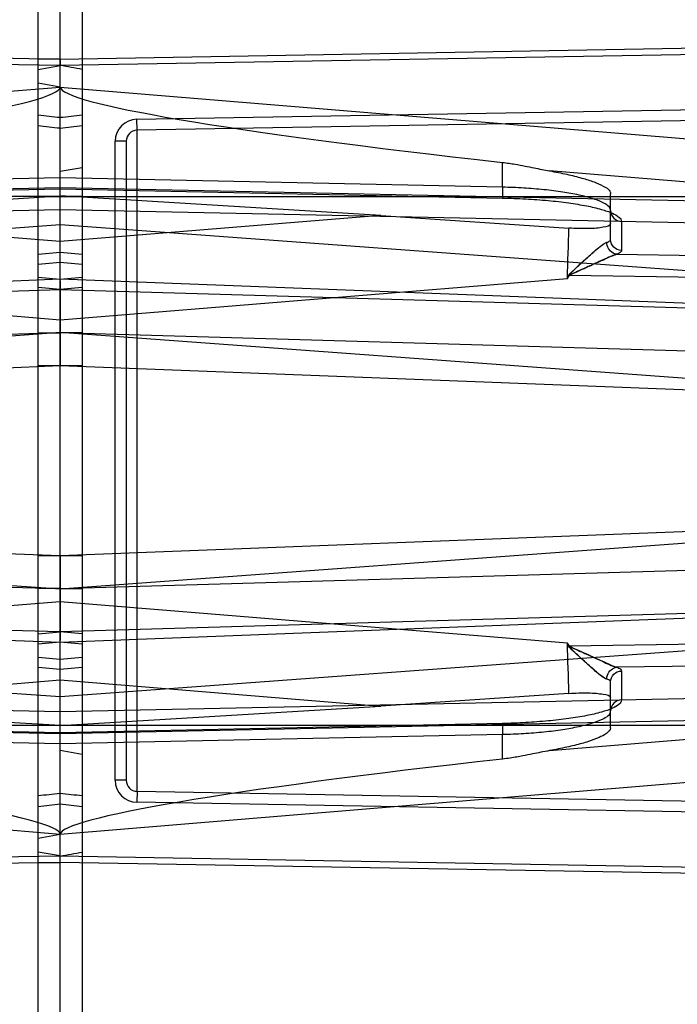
# Model space of a CAD drawing. Header units: millimetres. Extents: x 0 to 297, y 0 to 210.
# Tile 76 of 256: x 147.346 to 147.496, y 92.753 to 92.977. Entities that reach past the tile are written whole.
import ezdxf

# ---------------------------------------------------------------- set-up
doc = ezdxf.new("R2010")
doc.units = ezdxf.units.MM
doc.header["$LTSCALE"] = 16.335
doc.layers.get('0').update_dxf_attribs({"linetype": 'CONTINUOUS'})
for name, color, linetype in [('01_GLOBAL', 7, 'CONTINUOUS'), ('INTFCLR_1', 7, 'CONTINUOUS'), ('INTFCLR_144815', 7, 'CONTINUOUS'), ('INTFCLR_72935', 7, 'CONTINUOUS')]:
    doc.layers.add(name, color=color, linetype=linetype)

msp = doc.modelspace()

# ---------------------------------------------------------------- linework, layer by layer
at = {"color": 7, "linetype": 'Continuous'}
msp.add_circle((148.0808, 92.11646), 1.9, dxfattribs=at)
at = {"color": 9, "linetype": 'Continuous'}
msp.add_arc((148.0808, 92.11646), 1.87565, 92.96745, 177.03255, dxfattribs=at)
at = {"layer": '01_GLOBAL', "color": 7, "linetype": 'Continuous'}
msp.add_circle((148.0808, 92.11646), 1.925, dxfattribs=at)
at = {"layer": 'INTFCLR_1', "color": 6, "linetype": 'Continuous'}
for p, q in [((147.35066, 92.47704), (147.35066, 93.32617)), ((147.35566, 92.96781), (147.35566, 93.3266)), ((147.35566, 92.4716), (147.35566, 92.96631)), ((147.35566, 92.96145), (147.35066, 92.96233)), ((147.42849, 92.93229), (147.35566, 92.93671)), ((147.42849, 92.93229), (147.47119, 92.92944)), ((147.35566, 92.92162), (147.35066, 92.92119)), ((147.35566, 92.91344), (147.35566, 92.91744)), ((147.35566, 92.90657), (147.35566, 92.91344)), ((147.35566, 92.91206), (147.35566, 92.91012)), ((147.35566, 92.89812), (147.35566, 92.90657)), ((147.35566, 92.84664), (147.35566, 92.85509)), ((147.35566, 92.83977), (147.35566, 92.84664)), ((147.35566, 92.84416), (147.35566, 92.84208)), ((147.35566, 92.83577), (147.35566, 92.83977)), ((147.35066, 92.83202), (147.35566, 92.83159)), ((147.47119, 92.82377), (147.42849, 92.82092)), ((147.35566, 92.8165), (147.42849, 92.82092)), ((147.35566, 92.79175), (147.35066, 92.79087))]:
    msp.add_line(p, q, dxfattribs=at)
at = {"layer": 'INTFCLR_1', "color": 9, "linetype": 'Continuous'}
for p, q in [((147.35566, 92.96781), (147.54407, 92.9711)), ((147.5441, 92.9696), (147.35566, 92.96631)), ((147.35566, 92.96781), (147.35066, 92.96781)), ((147.35066, 92.96543), (147.35566, 92.96631)), ((147.35566, 92.96145), (147.52337, 92.94759)), ((147.37308, 92.95415), (147.5504, 92.95724)), ((147.37312, 92.95165), (147.37308, 92.95415)), ((147.59028, 92.95544), (147.37312, 92.95165)), ((147.37312, 92.80156), (147.37312, 92.95165)), ((147.36816, 92.80406), (147.36816, 92.94915)), ((147.37066, 92.94915), (147.36816, 92.94915)), ((147.37066, 92.94915), (147.37066, 92.80406)), ((147.4561, 92.93871), (147.4561, 92.94433)), ((147.52284, 92.93778), (147.4668, 92.94241)), ((147.4561, 92.93871), (147.35566, 92.9408)), ((147.52575, 92.93501), (147.35566, 92.93855)), ((147.35566, 92.93834), (147.4561, 92.93625)), ((147.4561, 92.93871), (147.45609, 92.93621)), ((147.35066, 92.9366), (147.6154, 92.9366)), ((147.45609, 92.93621), (147.4561, 92.93625)), ((147.48066, 92.9268), (147.48066, 92.93723)), ((147.35566, 92.93363), (147.52575, 92.93009)), ((147.42849, 92.93229), (147.35566, 92.92636)), ((147.35566, 92.93023), (147.50002, 92.91963)), ((147.48312, 92.93092), (147.48312, 92.92433)), ((147.35066, 92.92354), (147.35566, 92.92397)), ((147.48206, 92.92347), (147.52575, 92.92283)), ((147.35066, 92.91825), (147.35566, 92.91781)), ((147.35566, 92.90862), (147.47084, 92.918)), ((147.51799, 92.91156), (147.35566, 92.91781)), ((147.47084, 92.918), (147.47126, 92.91879)), ((147.47084, 92.918), (147.47136, 92.91871)), ((147.47136, 92.91871), (147.52575, 92.91791)), ((147.35566, 92.91547), (147.35066, 92.9159)), ((147.35566, 92.91547), (147.51135, 92.91091)), ((147.35066, 92.90563), (147.35566, 92.90563)), ((147.50002, 92.89511), (147.35566, 92.90571)), ((147.50915, 92.90113), (147.35566, 92.90563)), ((147.35566, 92.89812), (147.35066, 92.89812)), ((147.54301, 92.8909), (147.35566, 92.89812)), ((147.35566, 92.85509), (147.54301, 92.86231)), ((147.35566, 92.8475), (147.50002, 92.8581)), ((147.35066, 92.85509), (147.35566, 92.85509)), ((147.35066, 92.85509), (147.35566, 92.85509)), ((147.35566, 92.84758), (147.50915, 92.85207)), ((147.35566, 92.84758), (147.35066, 92.84758)), ((147.47084, 92.83521), (147.35566, 92.84459)), ((147.51135, 92.8423), (147.35566, 92.83773)), ((147.35566, 92.83539), (147.51799, 92.84165)), ((147.35066, 92.8373), (147.35566, 92.83773)), ((147.35566, 92.83539), (147.35066, 92.83496)), ((147.47136, 92.8345), (147.47084, 92.83521)), ((147.47126, 92.83442), (147.47084, 92.83521)), ((147.52575, 92.8353), (147.47136, 92.8345)), ((147.50002, 92.83357), (147.35566, 92.82297)), ((147.35566, 92.82924), (147.35066, 92.82967)), ((147.52575, 92.83037), (147.48206, 92.82973)), ((147.48312, 92.82887), (147.48312, 92.82229)), ((147.35566, 92.82685), (147.42849, 92.82092)), ((147.48066, 92.81598), (147.48066, 92.82641)), ((147.52575, 92.82312), (147.35566, 92.81958)), ((147.35566, 92.81466), (147.52575, 92.81819)), ((147.35066, 92.8166), (147.6154, 92.8166)), ((147.4561, 92.81696), (147.35566, 92.81487)), ((147.4561, 92.81696), (147.45609, 92.817)), ((147.45609, 92.817), (147.4561, 92.8145)), ((147.4668, 92.8108), (147.52284, 92.81543)), ((147.35566, 92.81241), (147.4561, 92.8145)), ((147.4561, 92.80888), (147.4561, 92.8145)), ((147.52337, 92.80562), (147.35566, 92.79175)), ((147.37066, 92.80406), (147.36816, 92.80406)), ((147.37312, 92.80156), (147.37308, 92.79906)), ((147.37312, 92.80156), (147.59028, 92.79777)), ((147.5504, 92.79597), (147.37308, 92.79906)), ((147.35566, 92.7869), (147.35066, 92.78778)), ((147.35566, 92.7869), (147.5441, 92.78361)), ((147.35066, 92.7854), (147.35566, 92.7854)), ((147.54407, 92.78211), (147.35566, 92.7854))]:
    msp.add_line(p, q, dxfattribs=at)
at = {"layer": 'INTFCLR_1', "color": 7, "linetype": 'Continuous'}
for p, q in [((147.35566, 92.96781), (147.35566, 92.96631)), ((147.47102, 92.91849), (147.47098, 92.91843)), ((147.47126, 92.91879), (147.47136, 92.91871)), ((147.47098, 92.83478), (147.47102, 92.83471)), ((147.47136, 92.8345), (147.47126, 92.83442))]:
    msp.add_line(p, q, dxfattribs=at)
at = {"layer": 'INTFCLR_1', "color": 6, "linetype": 'Continuous'}
for centre, radius, start, end in [((147.35566, 92.8766), 0.30173, 270, 90), ((147.35566, 92.8766), 0.28675, 270, 90), ((148.00028, 92.9136), 0.64461, 179.93906, 180.0622), ((146.77658, 92.90792), 0.57908, 359.88875, 0.1122), ((146.76471, 92.84642), 0.59095, 359.88876, 0.1122), ((148.09653, 92.84036), 0.74086, 179.93897, 180.06211)]:
    msp.add_arc(centre, radius, start, end, dxfattribs=at)
at = {"layer": 'INTFCLR_1', "color": 9, "linetype": 'Continuous'}
for centre, radius, start, end in [((147.35566, 92.8766), 0.21078, 22.4933, 90), ((147.22872, 91.85804), 1.10378, 83.39571, 83.65692), ((147.37316, 92.94915), 0.005, 91, 180), ((147.20798, 91.62897), 1.33132, 83.63122, 83.84769), ((147.37316, 92.94915), 0.0025, 91, 180), ((144.16097, 93.02503), 3.3116, 358.14777, 358.3458), ((144.16097, 92.72817), 3.3116, 1.6542, 1.85223), ((147.37316, 92.80406), 0.005, 180, 269), ((147.37316, 92.80406), 0.0025, 180, 269), ((147.20798, 94.12424), 1.33132, 276.15231, 276.36878), ((147.22872, 93.89517), 1.10378, 276.34308, 276.60429), ((147.35566, 92.8766), 0.21078, 270, 337.5067)]:
    msp.add_arc(centre, radius, start, end, dxfattribs=at)
at = {"layer": 'INTFCLR_1', "color": 6, "linetype": 'Continuous'}
for centre, major_axis, start_param, end_param in [((147.54671, 92.94569), (0.19104, -0.01581), -3.137276, -2.060622), ((147.54671, 92.80752), (0.19104, 0.01581), 2.060622, 3.137276)]:
    msp.add_ellipse(centre, major_axis=major_axis, ratio=0.052166, start_param=start_param, end_param=end_param, dxfattribs=at)
for points, knots in [([(147.35566, 93.06833), (147.35755, 93.06841), (147.36131, 93.06851), (147.36696, 93.0685), (147.37261, 93.06833), (147.37825, 93.06798), (147.38388, 93.06748), (147.38949, 93.0668), (147.39508, 93.06596), (147.40064, 93.06496), (147.40617, 93.06379), (147.41166, 93.06246), (147.41711, 93.06097), (147.42251, 93.05932), (147.42787, 93.05751), (147.43317, 93.05555), (147.4384, 93.05342), (147.44358, 93.05115), (147.44868, 93.04872), (147.45371, 93.04615), (147.45867, 93.04342), (147.46354, 93.04055), (147.46832, 93.03754), (147.47301, 93.03439), (147.47761, 93.03111), (147.48211, 93.02768), (147.48651, 93.02413), (147.4908, 93.02045), (147.49498, 93.01665), (147.49905, 93.01272), (147.50299, 93.00867), (147.50682, 93.00451), (147.51053, 93.00024), (147.5141, 92.99586), (147.51755, 92.99138), (147.52086, 92.9868), (147.52404, 92.98212), (147.52708, 92.97735), (147.52997, 92.9725), (147.53272, 92.96756), (147.53533, 92.96254), (147.53778, 92.95745), (147.54009, 92.95228), (147.54224, 92.94705), (147.54424, 92.94176), (147.54546, 92.9382), (147.54605, 92.93641)], [0, 0, 0, 0, 0.022721, 0.045441, 0.068161, 0.090882, 0.113602, 0.136322, 0.159043, 0.181763, 0.204484, 0.227205, 0.249927, 0.272648, 0.295371, 0.318093, 0.340816, 0.36354, 0.386264, 0.408989, 0.431714, 0.454441, 0.477167, 0.499895, 0.522623, 0.545352, 0.56808, 0.59081, 0.613539, 0.636269, 0.658999, 0.68173, 0.704461, 0.727193, 0.749925, 0.772657, 0.79539, 0.818123, 0.840856, 0.86359, 0.886324, 0.909059, 0.931794, 0.954529, 0.977264, 1, 1, 1, 1]), ([(147.35566, 93.0629), (147.35938, 93.06305), (147.36682, 93.06313), (147.37796, 93.06259), (147.38908, 93.06137), (147.40015, 93.05949), (147.41113, 93.05693), (147.42176, 93.05375), (147.43216, 93.04997), (147.44232, 93.04558), (147.45236, 93.04051), (147.46208, 93.03483), (147.47143, 93.02859), (147.48039, 93.02179), (147.48891, 93.01447), (147.49698, 93.00666), (147.50456, 92.99837), (147.51162, 92.98965), (147.51814, 92.98052), (147.5241, 92.97103), (147.52948, 92.96119), (147.53426, 92.95106), (147.53841, 92.94066), (147.54194, 92.93004), (147.54482, 92.91922), (147.54704, 92.90825), (147.54861, 92.89717), (147.54951, 92.88601), (147.54974, 92.87484), (147.5493, 92.86368), (147.54819, 92.85258), (147.54643, 92.84156), (147.54401, 92.83067), (147.54094, 92.81994), (147.53724, 92.80942), (147.53291, 92.79914), (147.52799, 92.78914), (147.52248, 92.77947), (147.51641, 92.77014), (147.5098, 92.7612), (147.50267, 92.75268), (147.49505, 92.74459), (147.48696, 92.73698), (147.47844, 92.72987), (147.46951, 92.72327), (147.46021, 92.71722), (147.45057, 92.71174), (147.44063, 92.70685), (147.43065, 92.70265), (147.42093, 92.6992), (147.4119, 92.69653), (147.40372, 92.69454), (147.39644, 92.69308), (147.38952, 92.69197), (147.38237, 92.69108), (147.37442, 92.69042), (147.36542, 92.69008), (147.35906, 92.69017), (147.35566, 92.69031)], [0, 0, 0, 0, 0.018566, 0.037132, 0.055691, 0.074356, 0.093202, 0.111924, 0.12973, 0.148427, 0.167158, 0.185896, 0.204584, 0.223281, 0.241996, 0.260657, 0.279346, 0.298035, 0.316682, 0.335317, 0.35398, 0.372624, 0.391243, 0.409858, 0.428475, 0.447098, 0.465725, 0.484342, 0.50294, 0.521509, 0.540073, 0.558633, 0.577195, 0.595759, 0.614321, 0.632871, 0.651401, 0.669918, 0.688446, 0.706933, 0.725409, 0.743895, 0.762392, 0.780831, 0.799318, 0.817787, 0.836209, 0.854658, 0.873037, 0.890275, 0.906152, 0.920038, 0.932284, 0.943224, 0.955013, 0.968247, 0.983039, 1, 1, 1, 1]), ([(147.4561, 92.94433), (147.45661, 92.94427), (147.45757, 92.94415), (147.45928, 92.94389), (147.46116, 92.94354), (147.46377, 92.94301), (147.46562, 92.94262), (147.4668, 92.94241)], [0, 0, 0, 0, 0.141014, 0.266406, 0.478354, 0.670115, 1, 1, 1, 1]), ([(147.4668, 92.94241), (147.46747, 92.94229), (147.46877, 92.94205), (147.47067, 92.94165), (147.47244, 92.94124), (147.47407, 92.94081), (147.47554, 92.94037), (147.4772, 92.9398), (147.47892, 92.93906), (147.48066, 92.93804), (147.48066, 92.93723)], [0, 0, 0, 0, 0.135115, 0.263536, 0.384173, 0.496034, 0.598182, 0.689859, 0.839224, 1, 1, 1, 1]), ([(147.48066, 92.93044), (147.48066, 92.92982), (147.47894, 92.9296), (147.4774, 92.92937), (147.47547, 92.92929), (147.4734, 92.92931), (147.47193, 92.92938), (147.47119, 92.92944)], [0, 0, 0, 0, 0.192879, 0.351609, 0.547395, 0.768356, 1, 1, 1, 1]), ([(147.47119, 92.82377), (147.47193, 92.82382), (147.47339, 92.8239), (147.47546, 92.82391), (147.47738, 92.82384), (147.47893, 92.82361), (147.48066, 92.8234), (147.48066, 92.82277)], [0, 0, 0, 0, 0.231038, 0.450624, 0.646121, 0.805528, 1, 1, 1, 1]), ([(147.54605, 92.8168), (147.54546, 92.81501), (147.54424, 92.81144), (147.54224, 92.80615), (147.54009, 92.80092), (147.53778, 92.79576), (147.53533, 92.79067), (147.53272, 92.78565), (147.52997, 92.78071), (147.52708, 92.77585), (147.52404, 92.77108), (147.52086, 92.76641), (147.51755, 92.76183), (147.5141, 92.75734), (147.51053, 92.75297), (147.50682, 92.74869), (147.50299, 92.74453), (147.49905, 92.74049), (147.49498, 92.73656), (147.4908, 92.73276), (147.48651, 92.72908), (147.48211, 92.72552), (147.47761, 92.7221), (147.47301, 92.71881), (147.46832, 92.71566), (147.46354, 92.71265), (147.45867, 92.70978), (147.45371, 92.70706), (147.44868, 92.70448), (147.44358, 92.70206), (147.4384, 92.69978), (147.43317, 92.69766), (147.42787, 92.6957), (147.42251, 92.69389), (147.41711, 92.69223), (147.41166, 92.69074), (147.40617, 92.68941), (147.40064, 92.68825), (147.39508, 92.68724), (147.38949, 92.68641), (147.38388, 92.68573), (147.37825, 92.68522), (147.37261, 92.68488), (147.36696, 92.68471), (147.36131, 92.6847), (147.35755, 92.6848), (147.35566, 92.68488)], [0, 0, 0, 0, 0.022736, 0.045471, 0.068206, 0.090941, 0.113676, 0.13641, 0.159144, 0.181877, 0.20461, 0.227343, 0.250076, 0.272807, 0.295539, 0.31827, 0.341001, 0.363731, 0.386461, 0.409191, 0.43192, 0.454648, 0.477377, 0.500105, 0.522833, 0.545559, 0.568286, 0.591011, 0.613736, 0.63646, 0.659184, 0.681907, 0.704629, 0.727352, 0.750073, 0.772795, 0.795516, 0.818237, 0.840957, 0.863678, 0.886398, 0.909118, 0.931839, 0.954559, 0.977279, 1, 1, 1, 1]), ([(147.48066, 92.81598), (147.48066, 92.81544), (147.47961, 92.81452), (147.47787, 92.81366), (147.47594, 92.81295), (147.47408, 92.8124), (147.47244, 92.81197), (147.47067, 92.81156), (147.46877, 92.81116), (147.46747, 92.81092), (147.4668, 92.8108)], [0, 0, 0, 0, 0.10587, 0.231307, 0.402919, 0.504833, 0.616526, 0.737023, 0.865239, 1, 1, 1, 1]), ([(147.4668, 92.8108), (147.46613, 92.81068), (147.46486, 92.81043), (147.46284, 92.81001), (147.46103, 92.80964), (147.45931, 92.80933), (147.45777, 92.80908), (147.45668, 92.80894), (147.4561, 92.80888)], [0, 0, 0, 0, 0.186288, 0.35712, 0.570042, 0.696653, 0.838694, 1, 1, 1, 1])]:
    msp.add_open_spline(points, degree=3, knots=knots, dxfattribs=at)
at = {"layer": 'INTFCLR_1', "color": 9, "linetype": 'Continuous'}
for points, knots in [([(147.48066, 92.93338), (147.48066, 92.93426), (147.47877, 92.93536), (147.47637, 92.93623), (147.47328, 92.93701), (147.46962, 92.93766), (147.46542, 92.93818), (147.46086, 92.93854), (147.45771, 92.93867), (147.4561, 92.93871)], [0, 0, 0, 0, 0.102649, 0.196925, 0.319271, 0.466118, 0.632529, 0.812643, 1, 1, 1, 1]), ([(147.4561, 92.93625), (147.45787, 92.93621), (147.46133, 92.93608), (147.46635, 92.93572), (147.47097, 92.9352), (147.47501, 92.93454), (147.47834, 92.9338), (147.48084, 92.93294), (147.48247, 92.93214), (147.48312, 92.93128), (147.48312, 92.93092)], [0, 0, 0, 0, 0.18805, 0.368753, 0.535576, 0.682578, 0.804721, 0.898284, 0.961792, 1, 1, 1, 1]), ([(147.48066, 92.93338), (147.48066, 92.93276), (147.48119, 92.93146), (147.48249, 92.93093), (147.48312, 92.93092)], [0, 0, 0, 0, 0.497318, 1, 1, 1, 1]), ([(147.47981, 92.9262), (147.47994, 92.92624), (147.48025, 92.92635), (147.48066, 92.92658), (147.48066, 92.9268)], [0, 0, 0, 0, 0.372137, 1, 1, 1, 1]), ([(147.48312, 92.92433), (147.48249, 92.92435), (147.48119, 92.92487), (147.48066, 92.92617), (147.48066, 92.9268)], [0, 0, 0, 0, 0.502682, 1, 1, 1, 1]), ([(147.48206, 92.92347), (147.48176, 92.9235), (147.48055, 92.92386), (147.47978, 92.92526), (147.47981, 92.9262)], [0, 0, 0, 0, 0.238213, 1, 1, 1, 1]), ([(147.48312, 92.92433), (147.48312, 92.92426), (147.48294, 92.92379), (147.48243, 92.92361), (147.48206, 92.92347)], [0, 0, 0, 0, 0.166894, 1, 1, 1, 1]), ([(147.47981, 92.82701), (147.4798, 92.82732), (147.47995, 92.82856), (147.48114, 92.82965), (147.48206, 92.82973)], [0, 0, 0, 0, 0.253827, 1, 1, 1, 1]), ([(147.48066, 92.82641), (147.48066, 92.82703), (147.48119, 92.82834), (147.48249, 92.82886), (147.48312, 92.82887)], [0, 0, 0, 0, 0.497318, 1, 1, 1, 1]), ([(147.48206, 92.82973), (147.48222, 92.82967), (147.48262, 92.8295), (147.48312, 92.82917), (147.48312, 92.82887)], [0, 0, 0, 0, 0.36336, 1, 1, 1, 1]), ([(147.48066, 92.82641), (147.48066, 92.82647), (147.48051, 92.82682), (147.4801, 92.82692), (147.47981, 92.82701)], [0, 0, 0, 0, 0.156231, 1, 1, 1, 1]), ([(147.48312, 92.82229), (147.48312, 92.82193), (147.48247, 92.82106), (147.48084, 92.82026), (147.47834, 92.81941), (147.47501, 92.81867), (147.47097, 92.81801), (147.46635, 92.81749), (147.46133, 92.81713), (147.45787, 92.81699), (147.4561, 92.81696)], [0, 0, 0, 0, 0.038208, 0.101716, 0.195279, 0.317422, 0.464423, 0.631247, 0.81195, 1, 1, 1, 1]), ([(147.48312, 92.82229), (147.48249, 92.82227), (147.48119, 92.82175), (147.48066, 92.82045), (147.48066, 92.81982)], [0, 0, 0, 0, 0.502682, 1, 1, 1, 1]), ([(147.4561, 92.8145), (147.45771, 92.81453), (147.46086, 92.81466), (147.46542, 92.81503), (147.46962, 92.81555), (147.47328, 92.8162), (147.47637, 92.81698), (147.47877, 92.81785), (147.48066, 92.81894), (147.48066, 92.81982)], [0, 0, 0, 0, 0.187357, 0.367471, 0.533882, 0.680729, 0.803075, 0.897351, 1, 1, 1, 1])]:
    msp.add_open_spline(points, degree=3, knots=knots, dxfattribs=at)
at = {"layer": 'INTFCLR_1', "color": 7, "linetype": 'Continuous'}
for points, knots in [([(147.47098, 92.91843), (147.47107, 92.91872), (147.47188, 92.91944), (147.47314, 92.92072), (147.47469, 92.92211), (147.47605, 92.92334), (147.47729, 92.92444), (147.47849, 92.92542), (147.47939, 92.92607), (147.47981, 92.9262)], [0, 0, 0, 0, 0.07715, 0.258713, 0.468563, 0.600957, 0.725966, 0.888037, 1, 1, 1, 1]), ([(147.47126, 92.91879), (147.47152, 92.91922), (147.47232, 92.91989), (147.47342, 92.92095), (147.47468, 92.92211), (147.47597, 92.92328), (147.4773, 92.92446), (147.47852, 92.92542), (147.47935, 92.92608), (147.47981, 92.9262)], [0, 0, 0, 0, 0.132934, 0.269745, 0.406572, 0.583662, 0.731274, 0.873992, 1, 1, 1, 1]), ([(147.48206, 92.92347), (147.48175, 92.92339), (147.48085, 92.92308), (147.47882, 92.92216), (147.47658, 92.92114), (147.4744, 92.92015), (147.4731, 92.91959), (147.472, 92.91903), (147.47124, 92.91884), (147.47102, 92.91849)], [0, 0, 0, 0, 0.078299, 0.23478, 0.551692, 0.687927, 0.827695, 0.897796, 1, 1, 1, 1]), ([(147.47136, 92.91871), (147.47177, 92.91907), (147.47298, 92.91946), (147.47456, 92.92024), (147.47619, 92.92096), (147.47777, 92.92169), (147.47971, 92.92256), (147.48116, 92.92324), (147.48206, 92.92347)], [0, 0, 0, 0, 0.139315, 0.314736, 0.454848, 0.594249, 0.761895, 1, 1, 1, 1]), ([(147.47981, 92.82701), (147.4794, 92.82714), (147.4785, 92.82778), (147.47729, 92.82876), (147.47605, 92.82986), (147.47489, 92.83091), (147.47369, 92.83201), (147.47265, 92.83296), (147.47175, 92.83387), (147.47111, 92.83435), (147.47098, 92.83478)], [0, 0, 0, 0, 0.111502, 0.272894, 0.398307, 0.531293, 0.670026, 0.813369, 0.886096, 1, 1, 1, 1]), ([(147.47102, 92.83471), (147.47127, 92.83439), (147.472, 92.83417), (147.47311, 92.83362), (147.4744, 92.83306), (147.4759, 92.83238), (147.47735, 92.83171), (147.47938, 92.8308), (147.48091, 92.83002), (147.48206, 92.82973)], [0, 0, 0, 0, 0.10223, 0.172382, 0.312203, 0.448633, 0.58066, 0.706936, 1, 1, 1, 1]), ([(147.47981, 92.82701), (147.47937, 92.82713), (147.47857, 92.82774), (147.47737, 92.82869), (147.47619, 92.82974), (147.47497, 92.83084), (147.47377, 92.83193), (147.47252, 92.83314), (147.47157, 92.83389), (147.47126, 92.83442)], [0, 0, 0, 0, 0.120966, 0.257652, 0.409216, 0.536865, 0.689581, 0.83777, 1, 1, 1, 1]), ([(147.48206, 92.82973), (147.4815, 92.82987), (147.48051, 92.83029), (147.47907, 92.83093), (147.47758, 92.83161), (147.47596, 92.83235), (147.47433, 92.83307), (147.47281, 92.8338), (147.47179, 92.83415), (147.47136, 92.8345)], [0, 0, 0, 0, 0.146997, 0.273047, 0.404843, 0.565748, 0.730719, 0.858707, 1, 1, 1, 1])]:
    msp.add_open_spline(points, degree=3, knots=knots, dxfattribs=at)
at = {"layer": 'INTFCLR_144815', "color": 6, "linetype": 'Continuous'}
for radius in [0.31906, 0.30405]:
    msp.add_circle((147.35566, 92.8766), radius, dxfattribs=at)
for radius, start, end in [(0.43984, 313.9938, 154.5151), (0.33052, 45, 315), (0.32993, 45, 315), (0.32945, 45, 315)]:
    msp.add_arc((147.35566, 92.8766), radius, start, end, dxfattribs=at)
at = {"layer": 'INTFCLR_72935', "color": 6, "linetype": 'Continuous'}
for p, q in [((147.35566, 92.4716), (147.35566, 93.3266)), ((147.36066, 93.32617), (147.36066, 92.47704)), ((147.35566, 92.94231), (147.36066, 92.94319)), ((147.28283, 92.93229), (147.35566, 92.93671)), ((147.36066, 92.92119), (147.35566, 92.92162)), ((147.35566, 92.91744), (147.35566, 92.91344)), ((147.35566, 92.91344), (147.35566, 92.90657)), ((147.35566, 92.90905), (147.35566, 92.91112)), ((147.35566, 92.90657), (147.35566, 92.89812)), ((147.35566, 92.85509), (147.35566, 92.84664)), ((147.35566, 92.84664), (147.35566, 92.83977)), ((147.35566, 92.84115), (147.35566, 92.84309)), ((147.35566, 92.83977), (147.35566, 92.83577)), ((147.35566, 92.83159), (147.36066, 92.83202)), ((147.35566, 92.8165), (147.28283, 92.82092)), ((147.35566, 92.8109), (147.36066, 92.81002))]:
    msp.add_line(p, q, dxfattribs=at)
at = {"layer": 'INTFCLR_72935', "color": 9, "linetype": 'Continuous'}
for p, q in [((147.35566, 92.96631), (147.16723, 92.9696)), ((147.16726, 92.9711), (147.35566, 92.96781)), ((147.18796, 92.94759), (147.35566, 92.96145)), ((147.35566, 92.9408), (147.25523, 92.93871)), ((147.35566, 92.93855), (147.18558, 92.93501)), ((147.25523, 92.93625), (147.35566, 92.93834)), ((147.36066, 92.9366), (147.09592, 92.9366)), ((147.18558, 92.93009), (147.35566, 92.93363)), ((147.35566, 92.92636), (147.28283, 92.93229)), ((147.21131, 92.91963), (147.35566, 92.93023)), ((147.35566, 92.92397), (147.36066, 92.92354)), ((147.35566, 92.91781), (147.19333, 92.91156)), ((147.24049, 92.91799), (147.35566, 92.90861)), ((147.35566, 92.91781), (147.36066, 92.91825)), ((147.36066, 92.9159), (147.35566, 92.91547)), ((147.19997, 92.91091), (147.35566, 92.91547)), ((147.35566, 92.90563), (147.20218, 92.90113)), ((147.35566, 92.90571), (147.21131, 92.89511)), ((147.36066, 92.90563), (147.35566, 92.90563)), ((147.35566, 92.89812), (147.16832, 92.8909)), ((147.36066, 92.89812), (147.35566, 92.89812)), ((147.16832, 92.86231), (147.35566, 92.85509)), ((147.21131, 92.8581), (147.35566, 92.8475)), ((147.35566, 92.85509), (147.36066, 92.85509)), ((147.20218, 92.85207), (147.35566, 92.84758)), ((147.35566, 92.84758), (147.36066, 92.84758)), ((147.35566, 92.84459), (147.24049, 92.83521)), ((147.35566, 92.83773), (147.19997, 92.8423)), ((147.19333, 92.84165), (147.35566, 92.83539)), ((147.36066, 92.8373), (147.35566, 92.83773)), ((147.36066, 92.83496), (147.35566, 92.83539)), ((147.35566, 92.82297), (147.21131, 92.83357)), ((147.36066, 92.82967), (147.35566, 92.82924)), ((147.28283, 92.82092), (147.35566, 92.82685)), ((147.35566, 92.81958), (147.18558, 92.82312)), ((147.18558, 92.81819), (147.35566, 92.81466)), ((147.09592, 92.8166), (147.36066, 92.8166)), ((147.35566, 92.81487), (147.25523, 92.81696)), ((147.25523, 92.8145), (147.35566, 92.81241)), ((147.35566, 92.79175), (147.18796, 92.80562)), ((147.16723, 92.78361), (147.35566, 92.7869)), ((147.35566, 92.7854), (147.16726, 92.78211))]:
    msp.add_line(p, q, dxfattribs=at)
at = {"layer": 'INTFCLR_72935', "color": 6, "linetype": 'Continuous'}
for centre, radius, start, end in [((147.35566, 92.8766), 0.30173, 90, 270), ((147.35566, 92.8766), 0.28675, 90, 270), ((147.19013, 92.02728), 0.95355, 79.69786, 80.00307), ((146.6148, 92.91284), 0.74086, 359.93897, 0.06211), ((147.95674, 92.90679), 0.60107, 179.89064, 180.11032), ((147.94466, 92.84529), 0.589, 179.89064, 180.11032), ((146.71104, 92.83961), 0.64462, 359.93906, 0.0622), ((147.19013, 93.72592), 0.95353, 279.99692, 280.30214)]:
    msp.add_arc(centre, radius, start, end, dxfattribs=at)
at = {"layer": 'INTFCLR_72935', "color": 9, "linetype": 'Continuous'}
for centre, radius, start, end in [((147.35566, 92.8766), 0.21078, 90, 157.5067), ((147.48261, 91.85804), 1.10378, 96.34308, 96.60429), ((147.50334, 91.62896), 1.33132, 96.15231, 96.36878), ((147.50334, 94.12424), 1.33132, 263.63122, 263.84769), ((147.48261, 93.89517), 1.10378, 263.39571, 263.65692), ((147.35566, 92.8766), 0.21078, 202.4933, 270)]:
    msp.add_arc(centre, radius, start, end, dxfattribs=at)
at = {"layer": 'INTFCLR_72935', "color": 6, "linetype": 'Continuous'}
for centre, major_axis, start_param, end_param in [((147.16462, 92.94569), (0.19104, 0.01581), -1.080971, -0.004317), ((147.16462, 92.80752), (0.19104, -0.01581), 0.004317, 1.080971)]:
    msp.add_ellipse(centre, major_axis=major_axis, ratio=0.052166, start_param=start_param, end_param=end_param, dxfattribs=at)
for points, knots in [([(147.16528, 92.93641), (147.16586, 92.9382), (147.16709, 92.94176), (147.16909, 92.94705), (147.17124, 92.95228), (147.17354, 92.95745), (147.176, 92.96254), (147.1786, 92.96756), (147.18136, 92.9725), (147.18425, 92.97735), (147.18729, 92.98212), (147.19047, 92.9868), (147.19378, 92.99138), (147.19722, 92.99586), (147.2008, 93.00024), (147.2045, 93.00451), (147.20833, 93.00867), (147.21228, 93.01272), (147.21635, 93.01665), (147.22053, 93.02045), (147.22482, 93.02413), (147.22922, 93.02768), (147.23372, 93.03111), (147.23831, 93.03439), (147.24301, 93.03754), (147.24779, 93.04055), (147.25266, 93.04342), (147.25761, 93.04615), (147.26265, 93.04872), (147.26775, 93.05115), (147.27292, 93.05342), (147.27816, 93.05555), (147.28346, 93.05751), (147.28881, 93.05932), (147.29422, 93.06097), (147.29967, 93.06246), (147.30516, 93.06379), (147.31069, 93.06496), (147.31625, 93.06596), (147.32184, 93.0668), (147.32745, 93.06748), (147.33308, 93.06798), (147.33872, 93.06833), (147.34437, 93.0685), (147.35002, 93.06851), (147.35378, 93.06841), (147.35566, 93.06833)], [0, 0, 0, 0, 0.022736, 0.045471, 0.068206, 0.090941, 0.113676, 0.13641, 0.159144, 0.181877, 0.20461, 0.227343, 0.250076, 0.272807, 0.295539, 0.31827, 0.341001, 0.363731, 0.386461, 0.409191, 0.43192, 0.454648, 0.477377, 0.500105, 0.522833, 0.545559, 0.568286, 0.591011, 0.613736, 0.63646, 0.659184, 0.681907, 0.704629, 0.727352, 0.750073, 0.772795, 0.795516, 0.818237, 0.840957, 0.863678, 0.886398, 0.909118, 0.931839, 0.954559, 0.977279, 1, 1, 1, 1]), ([(147.35566, 92.69031), (147.35195, 92.69016), (147.34451, 92.69007), (147.33336, 92.69062), (147.32225, 92.69183), (147.31117, 92.69372), (147.3002, 92.69628), (147.28957, 92.69945), (147.27917, 92.70323), (147.26901, 92.70762), (147.25897, 92.7127), (147.24925, 92.71837), (147.2399, 92.72462), (147.23094, 92.73141), (147.22242, 92.73873), (147.21435, 92.74655), (147.20677, 92.75484), (147.1997, 92.76356), (147.19318, 92.77268), (147.18722, 92.78218), (147.18185, 92.79201), (147.17707, 92.80215), (147.17291, 92.81255), (147.16939, 92.82317), (147.16651, 92.83398), (147.16428, 92.84496), (147.16272, 92.85604), (147.16182, 92.86719), (147.16159, 92.87837), (147.16203, 92.88953), (147.16313, 92.90063), (147.1649, 92.91165), (147.16732, 92.92254), (147.17039, 92.93327), (147.17409, 92.94379), (147.17841, 92.95407), (147.18334, 92.96406), (147.18885, 92.97374), (147.19492, 92.98306), (147.20153, 92.992), (147.20866, 93.00053), (147.21628, 93.00861), (147.22437, 93.01622), (147.23289, 93.02334), (147.24182, 93.02994), (147.25112, 93.03599), (147.26076, 93.04147), (147.27069, 93.04636), (147.28068, 93.05056), (147.2904, 93.05401), (147.29943, 93.05668), (147.30761, 93.05867), (147.31489, 93.06013), (147.32181, 93.06124), (147.32895, 93.06213), (147.3369, 93.06279), (147.34591, 93.06312), (147.35227, 93.06304), (147.35566, 93.0629)], [0, 0, 0, 0, 0.018566, 0.037132, 0.055691, 0.074356, 0.093202, 0.111924, 0.12973, 0.148427, 0.167158, 0.185896, 0.204584, 0.223281, 0.241996, 0.260657, 0.279346, 0.298035, 0.316682, 0.335317, 0.35398, 0.372624, 0.391243, 0.409858, 0.428475, 0.447098, 0.465725, 0.484342, 0.50294, 0.521509, 0.540073, 0.558632, 0.577195, 0.595759, 0.614321, 0.632871, 0.651401, 0.669918, 0.688446, 0.706933, 0.725408, 0.743894, 0.762392, 0.780831, 0.799317, 0.817787, 0.836209, 0.854657, 0.873037, 0.890275, 0.906152, 0.920038, 0.932284, 0.943224, 0.955013, 0.968247, 0.983039, 1, 1, 1, 1]), ([(147.35566, 92.68488), (147.35378, 92.6848), (147.35002, 92.6847), (147.34437, 92.68471), (147.33872, 92.68488), (147.33308, 92.68522), (147.32745, 92.68573), (147.32184, 92.68641), (147.31625, 92.68724), (147.31069, 92.68825), (147.30516, 92.68941), (147.29967, 92.69074), (147.29422, 92.69223), (147.28881, 92.69389), (147.28346, 92.6957), (147.27816, 92.69766), (147.27292, 92.69978), (147.26775, 92.70206), (147.26265, 92.70448), (147.25761, 92.70706), (147.25266, 92.70978), (147.24779, 92.71265), (147.24301, 92.71566), (147.23831, 92.71881), (147.23372, 92.7221), (147.22922, 92.72552), (147.22482, 92.72908), (147.22053, 92.73276), (147.21635, 92.73656), (147.21228, 92.74049), (147.20833, 92.74453), (147.2045, 92.74869), (147.2008, 92.75297), (147.19722, 92.75734), (147.19378, 92.76183), (147.19047, 92.76641), (147.18729, 92.77108), (147.18425, 92.77585), (147.18136, 92.78071), (147.1786, 92.78565), (147.176, 92.79067), (147.17354, 92.79576), (147.17124, 92.80092), (147.16909, 92.80615), (147.16709, 92.81144), (147.16586, 92.81501), (147.16528, 92.8168)], [0, 0, 0, 0, 0.022721, 0.045441, 0.068161, 0.090882, 0.113602, 0.136322, 0.159043, 0.181763, 0.204484, 0.227205, 0.249927, 0.272648, 0.295371, 0.318093, 0.340816, 0.36354, 0.386264, 0.408989, 0.431714, 0.454441, 0.477167, 0.499895, 0.522623, 0.545352, 0.56808, 0.59081, 0.613539, 0.636269, 0.658999, 0.68173, 0.704461, 0.727193, 0.749925, 0.772657, 0.79539, 0.818123, 0.840856, 0.86359, 0.886324, 0.909059, 0.931794, 0.954529, 0.977264, 1, 1, 1, 1])]:
    msp.add_open_spline(points, degree=3, knots=knots, dxfattribs=at)

doc.saveas('drawing.dxf')
